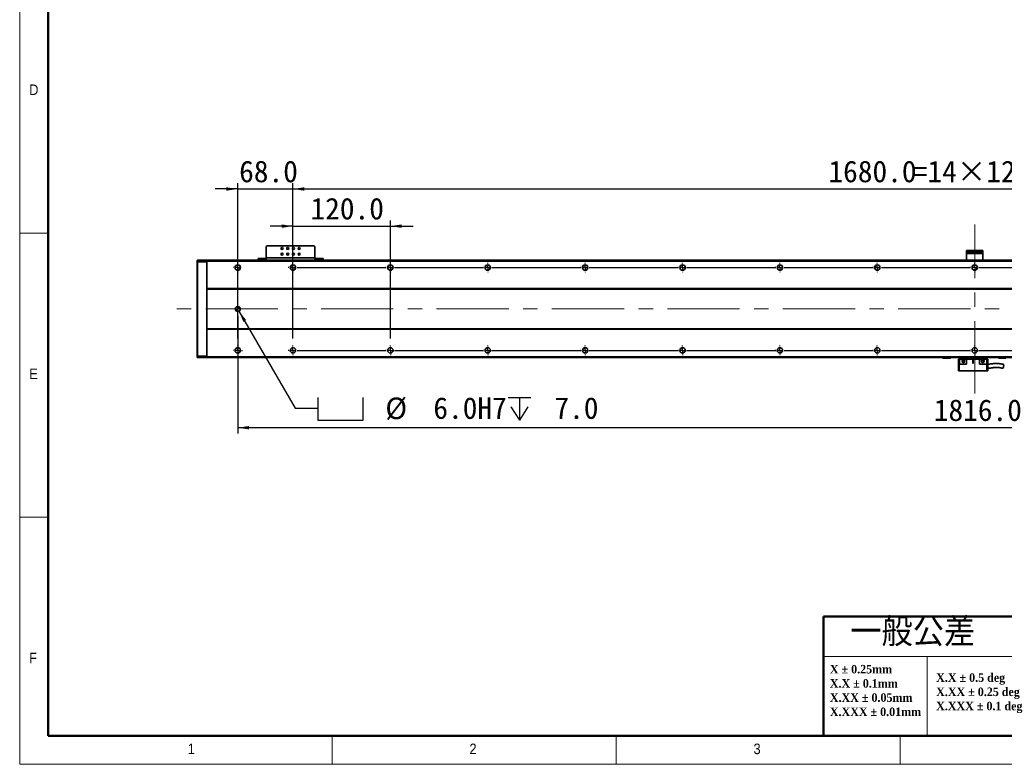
# Model space of a CAD drawing. Header units: millimetres. Extents: x 35 to 2905, y 35 to 2044.
# Tile 1 of 7: x 35 to 1248, y 35 to 952. Entities that reach past the tile are written whole.
import ezdxf

# ---------------------------------------------------------------- set-up
doc = ezdxf.new("R2010")
doc.units = ezdxf.units.MM
doc.header["$LTSCALE"] = 7
doc.linetypes.add('CENTERX2', pattern=[20.32, 12.7, -2.54, 2.54, -2.54])
doc.layers.add('黑色实线', color=7, linetype='Continuous')
doc.styles.add('SLDTEXTSTYLE1', font='Gothic.ttf', dxfattribs={"width": 0.913})
doc.styles.add('SLDTEXTSTYLE2', font='timesbd.ttf', dxfattribs={"width": 0.933})
doc.styles.add('SLDTEXTSTYLE4', font='txt', dxfattribs={"bigfont": 'bigfont'})
doc.styles.add('SLDTEXTSTYLE8', font='txt')
doc.dimstyles.new('SLDDIMSTYLE0', dxfattribs={"dimtxt": 26.6, "dimasz": 14, "dimexe": 0, "dimexo": 0.0625, "dimgap": 6.65, "dimtad": 2, "dimdec": 1, "dimrnd": 1e-09, "dimzin": 4, "dimdsep": 46, "dimtxsty": 'SLDTEXTSTYLE8', "dimsah": 1, "dimcen": 0.09, "dimadec": 0, "dimazin": 1, "dimtfac": 1, "dimtdec": 1, "dimtmove": 0, "dimatfit": 0, "dimfxl": 0, "dimfrac": 2, "dimtolj": 1, "dimtzin": 12, "dimarcsym": 0})
doc.dimstyles.new('SLDDIMSTYLE4', dxfattribs={"dimtxt": 26.6, "dimasz": 14, "dimexe": 0, "dimexo": 0.0625, "dimgap": 6.65, "dimtad": 0, "dimtih": 1, "dimtoh": 1, "dimdec": 1, "dimrnd": 1e-09, "dimzin": 4, "dimdsep": 46, "dimtxsty": 'SLDTEXTSTYLE8', "dimsah": 1, "dimcen": 0, "dimadec": 0, "dimazin": 1, "dimtfac": 1, "dimtdec": 1, "dimtofl": 0, "dimtmove": 0, "dimatfit": 3, "dimfxl": 0, "dimfrac": 2, "dimtolj": 1, "dimtzin": 12, "dimarcsym": 0})
doc.dimstyles.new('SLDDIMSTYLE6', dxfattribs={"dimtxt": 26.6, "dimasz": 14, "dimexe": 0, "dimexo": 0.0625, "dimgap": 6.65, "dimtad": 2, "dimdec": 1, "dimrnd": 1e-09, "dimzin": 4, "dimdsep": 46, "dimtxsty": 'SLDTEXTSTYLE8', "dimsah": 1, "dimcen": 0.09, "dimadec": 0, "dimazin": 1, "dimtfac": 1, "dimtdec": 1, "dimtofl": 0, "dimtmove": 0, "dimatfit": 3, "dimfxl": 0, "dimfrac": 2, "dimtolj": 1, "dimtzin": 12, "dimarcsym": 0})

# ---------------------------------------------------------------- blocks, each defined once
blk = doc.blocks.new('SW_NOTE_0')
at = {"color": 0, "linetype": 'Continuous', "lineweight": 0, "char_height": 10.5, "attachment_point": 1, "style": 'SLDTEXTSTYLE2'}
for s, insert in [('X.X ± 0.5 deg', (0, 13.8)), ('X.XX ± 0.25 deg', (0, -3.7)), ('X.XXX ± 0.1 deg', (0, -21.2))]:
    blk.add_mtext(s, dxfattribs=dict(at, insert=insert))
blk = doc.blocks.new('SW_NOTE_1')
at = {"color": 0, "linetype": 'Continuous', "lineweight": 0, "char_height": 10.5, "attachment_point": 1, "style": 'SLDTEXTSTYLE2'}
for s, insert in [('X ± 0.25mm ', (0, 13.8)), ('X.X ± 0.1mm', (0, -3.7))]:
    blk.add_mtext(s, dxfattribs=dict(at, insert=insert))
blk = doc.blocks.new('SW_NOTE_2')
at = {"color": 0, "linetype": 'Continuous', "lineweight": 0, "char_height": 10.5, "attachment_point": 1, "style": 'SLDTEXTSTYLE2'}
for s, insert in [('X.XX ± 0.05mm', (0, 13.8)), ('X.XXX ± 0.01mm', (0, -3.7))]:
    blk.add_mtext(s, dxfattribs=dict(at, insert=insert))
blk = doc.blocks.new('SW_SYMBOL_HOLE_SPOT')
at = {"layer": '黑色实线', "color": 0}
for p, q in [((0, 6125), (0, 525)), ((11200, 525), (11200, 6125)), ((0, 525), (11200, 525))]:
    blk.add_line(p, q, dxfattribs=at)
blk = doc.blocks.new('SW_SYMBOL_HOLE_DEPTH')
at = {"layer": '黑色实线', "color": 0}
for p, q in [((0, 6125), (5600, 6125)), ((2800, 6125), (2800, 525)), ((700, 3885), (2800, 525)), ((4900, 3885), (2800, 525))]:
    blk.add_line(p, q, dxfattribs=at)
blk = doc.blocks.new('_D_19')
at = {"layer": '黑色实线'}
for p, q in [((305.2, 593.4), (374.3, 473.8)), ((374.3, 473.8), (402.3, 473.8))]:
    blk.add_line(p, q, dxfattribs=at)
blk.add_solid([(305.2, 593.4), (310.4, 580.2), (314, 582.3)], dxfattribs=at)
at = {"layer": '黑色实线', "xscale": 0.004985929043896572, "yscale": 0.004985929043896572, "zscale": 0.004985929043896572}
for name, p in [('SW_SYMBOL_HOLE_SPOT', (402.3, 456.2)), ('SW_SYMBOL_HOLE_DEPTH', (636.8, 456.2))]:
    blk.add_blockref(name, p, dxfattribs=at)
at = {"layer": '黑色实线', "char_height": 26.6, "attachment_point": 1, "style": 'SLDTEXTSTYLE8'}
for s, insert in [('%%c', (485.5, 486.9)), (' 6.0H7 ', (526.6, 487.2)), (' 7.0', (675.8, 487.2))]:
    blk.add_mtext(s, dxfattribs=dict(at, insert=insert))
blk = doc.blocks.new('_D_21')
at = {"layer": '黑色实线'}
for p, q in [((303.7, 587.1), (303.7, 442.7)), ((2119.7, 581.6), (2119.7, 442.7)), ((2119.7, 449.7), (303.7, 449.7))]:
    blk.add_line(p, q, dxfattribs=at)
for points in [[(303.7, 449.7), (317.7, 447.6), (317.7, 451.8)], [(2119.7, 449.7), (2105.7, 451.8), (2105.7, 447.6)]]:
    blk.add_solid(points, dxfattribs=at)
at = {"layer": '黑色实线', "insert": (1161.3, 484.6), "char_height": 26.6, "attachment_point": 1, "style": 'SLDTEXTSTYLE8'}
blk.add_mtext('1816.0', dxfattribs=at)
blk = doc.blocks.new('_D_24')
at = {"layer": '黑色实线'}
for p, q in [((371.7, 661.7), (371.7, 750.8)), ((371.7, 743.8), (2051.7, 743.8)), ((2051.7, 661.7), (2051.7, 750.8))]:
    blk.add_line(p, q, dxfattribs=at)
for points in [[(371.7, 743.8), (385.7, 741.7), (385.7, 745.9)], [(2051.7, 743.8), (2037.7, 745.9), (2037.7, 741.7)]]:
    blk.add_solid(points, dxfattribs=at)
at = {"layer": '黑色实线', "char_height": 26.6, "attachment_point": 1, "style": 'SLDTEXTSTYLE8'}
for s, insert in [('1680.0', (1031.5, 778.7)), ('=14×120.0(PITCH)', (1135.5, 778.7))]:
    blk.add_mtext(s, dxfattribs=dict(at, insert=insert))
blk = doc.blocks.new('_D_25')
at = {"layer": '黑色实线'}
for p, q in [((371.7, 559.7), (371.7, 705)), ((491.7, 559.7), (491.7, 705)), ((371.7, 698), (343.7, 698)), ((371.7, 698), (491.7, 698)), ((491.7, 698), (519.7, 698))]:
    blk.add_line(p, q, dxfattribs=at)
for points in [[(371.7, 698), (357.7, 700.1), (357.7, 695.9)], [(491.7, 698), (505.7, 695.9), (505.7, 700.1)]]:
    blk.add_solid(points, dxfattribs=at)
at = {"layer": '黑色实线', "insert": (393.3, 732.9), "char_height": 26.6, "attachment_point": 1, "style": 'SLDTEXTSTYLE8'}
blk.add_mtext('120.0', dxfattribs=at)
blk = doc.blocks.new('_D_26')
at = {"layer": '黑色实线'}
for p, q in [((303.7, 743.8), (275.7, 743.8)), ((303.7, 559.7), (303.7, 750.8)), ((303.7, 743.8), (371.7, 743.8)), ((371.7, 559.7), (371.7, 750.8)), ((371.7, 743.8), (399.7, 743.8))]:
    blk.add_line(p, q, dxfattribs=at)
for points in [[(303.7, 743.8), (289.7, 745.9), (289.7, 741.7)], [(371.7, 743.8), (385.7, 741.7), (385.7, 745.9)]]:
    blk.add_solid(points, dxfattribs=at)
at = {"layer": '黑色实线', "insert": (305.4, 778.7), "char_height": 26.6, "attachment_point": 1, "style": 'SLDTEXTSTYLE8'}
blk.add_mtext('68.0', dxfattribs=at)
blk = doc.blocks.new('SW_CENTERMARKSYMBOL_0')
at = {"layer": '黑色实线', "color": 0}
for p, q in [((-5.08, 0), (-5.84, 0)), ((0, 0), (-2.54, 0)), ((0, 5.08), (0, 5.84)), ((0, 0), (0, 2.54)), ((0, 0), (0, -2.54)), ((0, 0), (2.54, 0)), ((5.08, 0), (5.84, 0)), ((0, -5.08), (0, -5.84))]:
    blk.add_line(p, q, dxfattribs=at)
blk = doc.blocks.new('SW_CENTERMARKSYMBOL_1')
at = {"layer": '黑色实线', "color": 0}
for p, q in [((-193.08, 102), (-193.84, 102)), ((-188, 102), (-190.54, 102)), ((-188, 107.08), (-188, 107.84)), ((-188, 102), (-188, 104.54)), ((-188, 102), (-188, 99.46)), ((-188, 102), (-185.46, 102)), ((0, 102), (-2.54, 102)), ((0, 107.08), (0, 107.84)), ((0, 102), (0, 104.54)), ((0, 102), (0, 99.46)), ((0, 102), (2.54, 102)), ((5.08, 102), (5.84, 102)), ((-188, 96.92), (-188, 96.16)), ((-125.08, 0), (-125.84, 0)), ((-120, 0), (-122.54, 0)), ((-120, 5.08), (-120, 5.84)), ((-120, 0), (-120, 2.54)), ((-120, 0), (-120, -2.54)), ((-120, 0), (-117.46, 0)), ((-114.92, 0), (-5.08, 0)), ((-5.08, 0), (-5.84, 0)), ((0, 0), (-2.54, 0)), ((0, 0), (-2.54, 0)), ((0, 5.08), (0, 5.84)), ((0, 0), (0, 2.54)), ((0, 0), (0, 2.54)), ((0, 0), (0, -2.54)), ((0, 0), (2.54, 0)), ((0, 0), (0, -2.54)), ((0, 0), (2.54, 0)), ((5.08, 0), (5.84, 0)), ((5.08, 0), (114.92, 0)), ((114.92, 0), (114.16, 0)), ((120, 0), (117.46, 0)), ((120, 0), (117.46, 0)), ((120, 0), (117.46, 0)), ((120, 5.08), (120, 5.84)), ((120, 0), (120, 2.54)), ((120, 0), (120, 2.54)), ((120, 0), (120, 2.54)), ((120, 0), (120, -2.54)), ((120, 0), (122.54, 0)), ((120, 0), (120, -2.54)), ((120, 0), (122.54, 0)), ((120, 0), (120, -2.54)), ((120, 0), (122.54, 0)), ((125.08, 0), (125.84, 0)), ((125.08, 0), (234.92, 0)), ((234.92, 0), (234.16, 0)), ((240, 0), (237.46, 0)), ((240, 0), (237.46, 0)), ((240, 0), (237.46, 0)), ((240, 0), (237.46, 0)), ((240, 5.08), (240, 5.84)), ((240, 0), (240, 2.54)), ((240, 0), (240, 2.54)), ((240, 0), (240, 2.54)), ((240, 0), (240, 2.54)), ((240, 0), (240, -2.54)), ((240, 0), (242.54, 0)), ((240, 0), (240, -2.54)), ((240, 0), (242.54, 0)), ((240, 0), (240, -2.54)), ((240, 0), (242.54, 0)), ((240, 0), (240, -2.54)), ((240, 0), (242.54, 0)), ((245.08, 0), (245.84, 0)), ((245.08, 0), (354.92, 0)), ((354.92, 0), (354.16, 0)), ((360, 0), (357.46, 0)), ((360, 0), (357.46, 0)), ((360, 0), (357.46, 0)), ((360, 0), (357.46, 0)), ((360, 0), (357.46, 0)), ((360, 5.08), (360, 5.84)), ((360, 0), (360, 2.54)), ((360, 0), (360, 2.54)), ((360, 0), (360, 2.54)), ((360, 0), (360, 2.54)), ((360, 0), (360, 2.54)), ((360, 0), (360, -2.54)), ((360, 0), (362.54, 0)), ((360, 0), (360, -2.54)), ((360, 0), (362.54, 0)), ((360, 0), (360, -2.54)), ((360, 0), (362.54, 0)), ((360, 0), (360, -2.54)), ((360, 0), (362.54, 0)), ((360, 0), (360, -2.54)), ((360, 0), (362.54, 0)), ((365.08, 0), (365.84, 0)), ((365.08, 0), (474.92, 0)), ((474.92, 0), (474.16, 0)), ((480, 0), (477.46, 0)), ((480, 0), (477.46, 0)), ((480, 0), (477.46, 0)), ((480, 0), (477.46, 0)), ((480, 0), (477.46, 0)), ((480, 0), (477.46, 0)), ((480, 5.08), (480, 5.84)), ((480, 0), (480, 2.54)), ((480, 0), (480, 2.54)), ((480, 0), (480, 2.54)), ((480, 0), (480, 2.54)), ((480, 0), (480, 2.54)), ((480, 0), (480, 2.54)), ((480, 0), (480, -2.54)), ((480, 0), (482.54, 0)), ((480, 0), (480, -2.54)), ((480, 0), (482.54, 0)), ((480, 0), (480, -2.54)), ((480, 0), (482.54, 0)), ((480, 0), (480, -2.54)), ((480, 0), (482.54, 0)), ((480, 0), (480, -2.54)), ((480, 0), (482.54, 0)), ((480, 0), (480, -2.54)), ((480, 0), (482.54, 0)), ((485.08, 0), (485.84, 0)), ((485.08, 0), (594.92, 0)), ((594.92, 0), (594.16, 0)), ((600, 0), (597.46, 0)), ((600, 0), (597.46, 0)), ((600, 0), (597.46, 0)), ((600, 0), (597.46, 0)), ((600, 0), (597.46, 0)), ((600, 0), (597.46, 0)), ((600, 0), (597.46, 0)), ((600, 5.08), (600, 5.84)), ((600, 0), (600, 2.54)), ((600, 0), (600, 2.54)), ((600, 0), (600, 2.54)), ((600, 0), (600, 2.54)), ((600, 0), (600, 2.54)), ((600, 0), (600, 2.54)), ((600, 0), (600, 2.54)), ((600, 0), (600, -2.54)), ((600, 0), (602.54, 0)), ((600, 0), (600, -2.54)), ((600, 0), (602.54, 0)), ((600, 0), (600, -2.54)), ((600, 0), (602.54, 0)), ((600, 0), (600, -2.54)), ((600, 0), (602.54, 0)), ((600, 0), (600, -2.54)), ((600, 0), (602.54, 0)), ((600, 0), (600, -2.54)), ((600, 0), (602.54, 0)), ((600, 0), (600, -2.54)), ((600, 0), (602.54, 0)), ((605.08, 0), (605.84, 0)), ((605.08, 0), (714.92, 0)), ((714.92, 0), (714.16, 0)), ((720, 0), (717.46, 0)), ((720, 0), (717.46, 0)), ((720, 0), (717.46, 0)), ((720, 0), (717.46, 0)), ((720, 0), (717.46, 0)), ((720, 0), (717.46, 0)), ((720, 0), (717.46, 0)), ((720, 0), (717.46, 0)), ((720, 5.08), (720, 5.84)), ((720, 0), (720, 2.54)), ((720, 0), (720, 2.54)), ((720, 0), (720, 2.54)), ((720, 0), (720, 2.54)), ((720, 0), (720, 2.54)), ((720, 0), (720, 2.54)), ((720, 0), (720, 2.54)), ((720, 0), (720, 2.54)), ((720, 0), (720, -2.54)), ((720, 0), (722.54, 0)), ((720, 0), (720, -2.54)), ((720, 0), (722.54, 0)), ((720, 0), (720, -2.54)), ((720, 0), (722.54, 0)), ((720, 0), (720, -2.54)), ((720, 0), (722.54, 0)), ((720, 0), (720, -2.54)), ((720, 0), (722.54, 0)), ((720, 0), (720, -2.54)), ((720, 0), (722.54, 0)), ((720, 0), (720, -2.54)), ((720, 0), (722.54, 0)), ((720, 0), (720, -2.54)), ((720, 0), (722.54, 0)), ((725.08, 0), (725.84, 0)), ((725.08, 0), (834.92, 0)), ((-120, -5.08), (-120, -5.84)), ((0, -5.08), (0, -5.84)), ((120, -5.08), (120, -5.84)), ((240, -5.08), (240, -5.84)), ((360, -5.08), (360, -5.84)), ((480, -5.08), (480, -5.84)), ((600, -5.08), (600, -5.84)), ((720, -5.08), (720, -5.84))]:
    blk.add_line(p, q, dxfattribs=at)
blk = doc.blocks.new('SW_CENTERMARKSYMBOL_2')
at = {"layer": '黑色实线', "color": 0}
for p, q in [((-245.08, 0), (-245.84, 0)), ((-240, 0), (-242.54, 0)), ((-240, 5.08), (-240, 5.84)), ((-240, 0), (-240, 2.54)), ((-240, 0), (-240, -2.54)), ((-240, 0), (-237.46, 0)), ((-234.92, 0), (-125.08, 0)), ((-125.08, 0), (-125.84, 0)), ((-120, 0), (-122.54, 0)), ((-120, 0), (-122.54, 0)), ((-120, 5.08), (-120, 5.84)), ((-120, 0), (-120, 2.54)), ((-120, 0), (-120, 2.54)), ((-120, 0), (-120, -2.54)), ((-120, 0), (-117.46, 0)), ((-120, 0), (-120, -2.54)), ((-120, 0), (-117.46, 0)), ((-114.92, 0), (-114.16, 0)), ((-114.92, 0), (-5.08, 0)), ((-5.08, 0), (-5.84, 0)), ((0, 0), (-2.54, 0)), ((0, 0), (-2.54, 0)), ((0, 0), (-2.54, 0)), ((0, 5.08), (0, 5.84)), ((0, 0), (0, 2.54)), ((0, 0), (0, 2.54)), ((0, 0), (0, 2.54)), ((0, 0), (0, -2.54)), ((0, 0), (2.54, 0)), ((0, 0), (0, -2.54)), ((0, 0), (2.54, 0)), ((0, 0), (0, -2.54)), ((0, 0), (2.54, 0)), ((5.08, 0), (5.84, 0)), ((5.08, 0), (114.92, 0)), ((114.92, 0), (114.16, 0)), ((120, 0), (117.46, 0)), ((120, 0), (117.46, 0)), ((120, 0), (117.46, 0)), ((120, 0), (117.46, 0)), ((120, 5.08), (120, 5.84)), ((120, 0), (120, 2.54)), ((120, 0), (120, 2.54)), ((120, 0), (120, 2.54)), ((120, 0), (120, 2.54)), ((120, 0), (120, -2.54)), ((120, 0), (122.54, 0)), ((120, 0), (120, -2.54)), ((120, 0), (122.54, 0)), ((120, 0), (120, -2.54)), ((120, 0), (122.54, 0)), ((120, 0), (120, -2.54)), ((120, 0), (122.54, 0)), ((125.08, 0), (125.84, 0)), ((125.08, 0), (234.92, 0)), ((234.92, 0), (234.16, 0)), ((240, 0), (237.46, 0)), ((240, 0), (237.46, 0)), ((240, 0), (237.46, 0)), ((240, 0), (237.46, 0)), ((240, 0), (237.46, 0)), ((240, 5.08), (240, 5.84)), ((240, 0), (240, 2.54)), ((240, 0), (240, 2.54)), ((240, 0), (240, 2.54)), ((240, 0), (240, 2.54)), ((240, 0), (240, 2.54)), ((240, 0), (240, -2.54)), ((240, 0), (242.54, 0)), ((240, 0), (240, -2.54)), ((240, 0), (242.54, 0)), ((240, 0), (240, -2.54)), ((240, 0), (242.54, 0)), ((240, 0), (240, -2.54)), ((240, 0), (242.54, 0)), ((240, 0), (240, -2.54)), ((240, 0), (242.54, 0)), ((245.08, 0), (245.84, 0)), ((245.08, 0), (354.92, 0)), ((354.92, 0), (354.16, 0)), ((360, 0), (357.46, 0)), ((360, 0), (357.46, 0)), ((360, 0), (357.46, 0)), ((360, 0), (357.46, 0)), ((360, 0), (357.46, 0)), ((360, 0), (357.46, 0)), ((360, 5.08), (360, 5.84)), ((360, 0), (360, 2.54)), ((360, 0), (360, 2.54)), ((360, 0), (360, 2.54)), ((360, 0), (360, 2.54)), ((360, 0), (360, 2.54)), ((360, 0), (360, 2.54)), ((360, 0), (360, -2.54)), ((360, 0), (362.54, 0)), ((360, 0), (360, -2.54)), ((360, 0), (362.54, 0)), ((360, 0), (360, -2.54)), ((360, 0), (362.54, 0)), ((360, 0), (360, -2.54)), ((360, 0), (362.54, 0)), ((360, 0), (360, -2.54)), ((360, 0), (362.54, 0)), ((360, 0), (360, -2.54)), ((360, 0), (362.54, 0)), ((365.08, 0), (365.84, 0)), ((365.08, 0), (474.92, 0)), ((474.92, 0), (474.16, 0)), ((480, 0), (477.46, 0)), ((480, 0), (477.46, 0)), ((480, 0), (477.46, 0)), ((480, 0), (477.46, 0)), ((480, 0), (477.46, 0)), ((480, 0), (477.46, 0)), ((480, 0), (477.46, 0)), ((480, 5.08), (480, 5.84)), ((480, 0), (480, 2.54)), ((480, 0), (480, 2.54)), ((480, 0), (480, 2.54)), ((480, 0), (480, 2.54)), ((480, 0), (480, 2.54)), ((480, 0), (480, 2.54)), ((480, 0), (480, 2.54)), ((480, 0), (480, -2.54)), ((480, 0), (482.54, 0)), ((480, 0), (480, -2.54)), ((480, 0), (482.54, 0)), ((480, 0), (480, -2.54)), ((480, 0), (482.54, 0)), ((480, 0), (480, -2.54)), ((480, 0), (482.54, 0)), ((480, 0), (480, -2.54)), ((480, 0), (482.54, 0)), ((480, 0), (480, -2.54)), ((480, 0), (482.54, 0)), ((480, 0), (480, -2.54)), ((480, 0), (482.54, 0)), ((485.08, 0), (485.84, 0)), ((485.08, 0), (594.92, 0)), ((594.92, 0), (594.16, 0)), ((600, 0), (597.46, 0)), ((600, 0), (597.46, 0)), ((600, 0), (597.46, 0)), ((600, 0), (597.46, 0)), ((600, 0), (597.46, 0)), ((600, 0), (597.46, 0)), ((600, 0), (597.46, 0)), ((600, 0), (597.46, 0)), ((600, 5.08), (600, 5.84)), ((600, 0), (600, 2.54)), ((600, 0), (600, 2.54)), ((600, 0), (600, 2.54)), ((600, 0), (600, 2.54)), ((600, 0), (600, 2.54)), ((600, 0), (600, 2.54)), ((600, 0), (600, 2.54)), ((600, 0), (600, 2.54)), ((600, 0), (600, -2.54)), ((600, 0), (602.54, 0)), ((600, 0), (600, -2.54)), ((600, 0), (602.54, 0)), ((600, 0), (600, -2.54)), ((600, 0), (602.54, 0)), ((600, 0), (600, -2.54)), ((600, 0), (602.54, 0)), ((600, 0), (600, -2.54)), ((600, 0), (602.54, 0)), ((600, 0), (600, -2.54)), ((600, 0), (602.54, 0)), ((600, 0), (600, -2.54)), ((600, 0), (602.54, 0)), ((600, 0), (600, -2.54)), ((600, 0), (602.54, 0)), ((605.08, 0), (605.84, 0)), ((605.08, 0), (714.92, 0)), ((-240, -5.08), (-240, -5.84)), ((-120, -5.08), (-120, -5.84)), ((0, -5.08), (0, -5.84)), ((120, -5.08), (120, -5.84)), ((240, -5.08), (240, -5.84)), ((360, -5.08), (360, -5.84)), ((480, -5.08), (480, -5.84)), ((600, -5.08), (600, -5.84))]:
    blk.add_line(p, q, dxfattribs=at)
blk = doc.blocks.new('SW_DOWELSYMBOL_2')
at = {"linetype": 'Continuous', "lineweight": 18}
h = blk.add_hatch(color=0, dxfattribs=at)
edge = h.paths.add_edge_path(flags=0)
edge.add_arc((0, 0), 3, 180, 270)
edge.add_line((0, -3), (0, 0))
edge.add_line((0, 0), (-3, 0))
h = blk.add_hatch(color=0, dxfattribs=at)
edge = h.paths.add_edge_path(flags=0)
edge.add_arc((0, 0), 3, 0, 90)
edge.add_line((0, 3), (0, 0))
edge.add_line((0, 0), (3, 0))
at = {"layer": '黑色实线', "color": 0}
blk.add_circle((0, 0), 3, dxfattribs=at)

msp = doc.modelspace()

# ---------------------------------------------------------------- linework, layer by layer
at = {"color": 7, "linetype": 'Continuous', "lineweight": 18}
for p, q in [((35, 2044), (35, 35)), ((70, 2009), (70, 70)), ((35, 689.5), (70, 689.5)), ((70, 339.5), (35, 339.5)), ((1281, 168), (1025.2864855, 168)), ((1153.1432427, 168), (1153.1432427, 70)), ((70, 70), (2870, 70)), ((420, 35), (420, 70)), ((770, 70), (770, 35)), ((861, 70), (2870, 70)), ((1120, 35), (1120, 70)), ((35, 35), (2905, 35))]:
    msp.add_line(p, q, dxfattribs=at)
at = {"color": 7, "linetype": 'Continuous', "lineweight": 50}
for p, q in [((70, 2009), (70, 70)), ((1025.2864855, 217), (1025.2864855, 70)), ((1025.2864855, 217), (1281, 217)), ((70, 70), (2870, 70))]:
    msp.add_line(p, q, dxfattribs=at)
at = {"color": 7, "linetype": 'Continuous', "lineweight": 35}
for p, q in [((339.7263198, 673.7965202), (338.7263327, 672.7965182)), ((338.7263327, 672.7965182), (338.7263327, 658.9965156)), ((397.7263181, 673.7965202), (339.7263198, 673.7965202)), ((398.7263053, 672.7965182), (397.7263181, 673.7965202)), ((398.7263053, 658.9965156), (398.7263053, 672.7965182)), ((1201.7263084, 666.0016558), (1201.7263084, 668.0016524)), ((1201.7263084, 668.0016524), (1202.7263551, 668.0016524)), ((1202.7263551, 668.0016524), (1202.7263551, 666.0016558)), ((1220.7263618, 668.0016524), (1202.7263551, 668.0016524)), ((1220.7263618, 666.0016558), (1220.7263618, 668.0016524)), ((1220.7263618, 668.0016524), (1221.7262893, 668.0016524)), ((1221.7262893, 668.0016524), (1221.7262893, 666.0016558)), ((253.7263243, 655.6965193), (254.0263145, 655.9965169)), ((253.7263243, 653.8722521), (253.7263243, 655.6965193)), ((254.0263145, 655.9965169), (254.0263145, 653.9965166)), ((254.0263145, 655.9965169), (265.4263138, 655.9965169)), ((265.4263138, 653.9965166), (265.4263138, 655.9965169)), ((265.7263188, 655.6965193), (265.4263138, 655.9965169)), ((2157.7262788, 655.9965169), (265.7263188, 655.9965169)), ((265.7263188, 654.9965186), (265.7263188, 655.9965169)), ((328.7263124, 655.9965169), (328.7263124, 657.9965135)), ((328.7263124, 657.9965135), (329.7263293, 657.9965135)), ((329.7263293, 657.9965135), (329.7263293, 655.9965169)), ((329.7263293, 657.9965135), (337.7263157, 657.9965135)), ((337.7263157, 657.9965135), (337.7263157, 655.9965169)), ((338.7263327, 657.9965135), (337.7263157, 657.9965135)), ((398.7263053, 658.9965156), (338.7263327, 658.9965156)), ((338.7263327, 655.9965169), (338.7263327, 658.9965156)), ((398.7263053, 658.9965156), (398.7263053, 655.9965169)), ((399.7263222, 657.9965135), (398.7263053, 657.9965135)), ((399.7263222, 657.9965135), (399.7263222, 655.9965169)), ((399.7263222, 657.9965135), (407.7263086, 657.9965135)), ((407.7263086, 655.9965169), (407.7263086, 657.9965135)), ((407.7263086, 657.9965135), (408.7263255, 657.9965135)), ((408.7263255, 657.9965135), (408.7263255, 655.9965169)), ((1202.7263551, 666.0016558), (1201.7263084, 666.0016558)), ((1201.7263084, 664.5016527), (1201.7263084, 666.0016558)), ((1221.7262893, 664.5016527), (1201.7263084, 664.5016527)), ((1201.7263084, 656.0016578), (1201.7263084, 664.5016527)), ((1201.7263084, 656.0016578), (1221.7262893, 656.0016578)), ((1220.7263618, 666.0016558), (1202.7263551, 666.0016558)), ((1221.7262893, 666.0016558), (1220.7263618, 666.0016558)), ((1221.7262893, 666.0016558), (1221.7262893, 664.5016527)), ((1221.7262893, 656.0016578), (1221.7262893, 664.5016527)), ((253.7263243, 653.8722521), (254.0263145, 653.9965166)), ((253.7263243, 538.1207807), (253.7263243, 653.8722521)), ((254.0263145, 653.9965166), (254.0263145, 537.9965162)), ((265.4263138, 653.9965166), (254.0263145, 653.9965166)), ((265.4263138, 537.9965162), (265.4263138, 653.9965166)), ((265.7263188, 653.8722521), (265.4263138, 653.9965166)), ((2157.7262788, 654.9965186), (265.7263188, 654.9965186)), ((265.7263188, 620.9965168), (265.7263188, 654.9965186)), ((2157.7262788, 620.9965168), (265.7263188, 620.9965168)), ((265.7263188, 620.9965168), (265.7263188, 620.4965176)), ((2157.7262788, 620.4965176), (265.7263188, 620.4965176)), ((265.7263188, 571.4965171), (265.7263188, 620.4965176)), ((2157.7262788, 571.4965171), (265.7263188, 571.4965171)), ((265.7263188, 570.9965161), (265.7263188, 571.4965171)), ((2157.7262788, 570.9965161), (265.7263188, 570.9965161)), ((265.7263188, 536.9965179), (265.7263188, 570.9965161)), ((253.7263243, 536.2965173), (253.7263243, 538.1207807)), ((253.7263243, 538.1207807), (254.0263145, 537.9965162)), ((253.7263243, 536.2965173), (254.0263145, 535.9965159)), ((254.0263145, 537.9965162), (254.0263145, 535.9965159)), ((254.0263145, 537.9965162), (265.4263138, 537.9965162)), ((265.4263138, 535.9965159), (254.0263145, 535.9965159)), ((265.7263188, 538.1207807), (265.4263138, 537.9965162)), ((265.4263138, 535.9965159), (265.4263138, 537.9965162)), ((265.7263188, 536.2965173), (265.4263138, 535.9965159)), ((2157.7262788, 536.9965179), (265.7263188, 536.9965179)), ((265.7263188, 536.9965179), (265.7263188, 535.9965159)), ((2157.7262788, 535.9965159), (265.7263188, 535.9965159)), ((1172.2263007, 535.8016534), (1172.2263007, 535.9965159)), ((1172.5263505, 535.5016558), (1172.2263007, 535.8016534)), ((1172.2263007, 535.8016534), (1173.2263475, 535.8016534)), ((1173.3505635, 535.5016558), (1172.5263505, 535.5016558)), ((1173.2263475, 535.9965159), (1173.2263475, 535.8016534)), ((1173.2263475, 535.8016534), (1181.2263637, 535.8016534)), ((1173.3505635, 535.5016558), (1173.2263475, 535.8016534)), ((1181.1020284, 535.5016558), (1173.3505635, 535.5016558)), ((1181.1020284, 535.5016558), (1181.2263637, 535.8016534)), ((1181.9263606, 535.5016558), (1181.1020284, 535.5016558)), ((1181.2263637, 535.8016534), (1181.2263637, 535.9965159)), ((1181.2263637, 535.8016534), (1182.2262912, 535.8016534)), ((1182.2262912, 535.8016534), (1181.9263606, 535.5016558)), ((1182.2262912, 535.9965159), (1182.2262912, 535.8016534)), ((1191.7263179, 534.0910262), (1191.7263179, 519.6910283)), ((1192.9262786, 534.0910262), (1191.7263179, 534.0910262)), ((1192.7263646, 534.0910262), (1192.7263646, 535.9965159)), ((1192.9262786, 534.0910262), (1192.9262786, 528.0910289)), ((1201.7263084, 534.0910262), (1192.9262786, 534.0910262)), ((1201.7263084, 534.0910262), (1209.4763427, 534.0910262)), ((1201.7263084, 534.0910262), (1201.7263084, 528.0910289)), ((1209.9763064, 534.0910262), (1209.4763427, 534.0910262)), ((1209.4763427, 534.0910262), (1209.4763427, 529.3410277)), ((1209.9763064, 534.0910262), (1217.7263408, 534.0910262)), ((1209.9763064, 529.3410277), (1209.9763064, 534.0910262)), ((1217.7263408, 528.0910289), (1217.7263408, 534.0910262)), ((1226.5263705, 534.0910262), (1217.7263408, 534.0910262)), ((1226.5263705, 528.0910289), (1226.5263705, 534.0910262)), ((1227.7263312, 534.0910262), (1226.5263705, 534.0910262)), ((1226.7262845, 534.0910262), (1226.7262845, 535.9965159)), ((1227.7263312, 519.6910283), (1227.7263312, 534.0910262)), ((1241.2263064, 535.8016534), (1241.2263064, 535.9965159)), ((1241.2263064, 535.8016534), (1242.2263532, 535.8016534)), ((1241.5263562, 535.5016558), (1241.2263064, 535.8016534)), ((1242.3505693, 535.5016558), (1241.5263562, 535.5016558)), ((1242.2263532, 535.9965159), (1242.2263532, 535.8016534)), ((1242.3505693, 535.5016558), (1242.2263532, 535.8016534)), ((1242.2263532, 535.8016534), (1250.2263694, 535.8016534)), ((1250.1020341, 535.5016558), (1242.3505693, 535.5016558)), ((1192.9262786, 528.0910289), (1192.7263646, 528.0910289)), ((1192.7263646, 519.6910283), (1192.7263646, 528.0910289)), ((1192.9262786, 528.0910289), (1201.7263084, 528.0910289)), ((1217.7263408, 528.0910289), (1226.5263705, 528.0910289)), ((1221.1044936, 532.5427434), (1221.2718635, 532.6403087)), ((1221.1044936, 532.5427434), (1221.2718635, 532.6403087)), ((1221.1044936, 532.5427434), (1221.2718635, 532.6403087)), ((1222.7356343, 532.1422449), (1222.8668838, 531.7382409)), ((1226.7262845, 528.0910289), (1226.5263705, 528.0910289)), ((1226.7262845, 528.0910289), (1226.7262845, 519.6910283)), ((1192.7263646, 519.6910283), (1191.7263179, 519.6910283)), ((1226.7262845, 519.6910283), (1192.7263646, 519.6910283)), ((1227.7263312, 519.6910283), (1226.7262845, 519.6910283))]:
    msp.add_line(p, q, dxfattribs=at)
for centre, radius in [((358.2263188, 670.4965169), 1.25), ((365.2263188, 670.4965169), 1.25), ((372.2263188, 670.4965169), 1.25), ((379.2263188, 670.4965169), 1.25), ((358.2263188, 663.4965169), 1.25), ((365.2263188, 663.4965169), 1.25), ((372.2263188, 663.4965169), 1.25), ((379.2263188, 663.4965169), 1.25), ((303.7263188, 646.9965169), 3.3), ((371.7263188, 646.9965169), 3.3), ((491.7263188, 646.9965169), 3.3), ((611.7263188, 646.9965169), 3.3), ((731.7263188, 646.9965169), 3.3), ((851.7263188, 646.9965169), 3.3), ((971.7263188, 646.9965169), 3.3), ((1091.7263188, 646.9965169), 3.3), ((1211.7263188, 646.9965169), 3.3), ((303.7263188, 595.9965169), 3), ((303.7263188, 544.9965169), 3.3), ((371.7263188, 544.9965169), 3.3), ((491.7263188, 544.9965169), 3.3), ((611.7263188, 544.9965169), 3.3), ((731.7263188, 544.9965169), 3.3), ((851.7263188, 544.9965169), 3.3), ((971.7263188, 544.9965169), 3.3), ((1091.7263188, 544.9965169), 3.3), ((1211.7263188, 544.9965169), 3.3), ((1197.7263188, 531.5910276), 1.6), ((1221.7263188, 531.5910276), 1.6)]:
    msp.add_circle(centre, radius, dxfattribs=at)
msp.add_arc((1209.7263188, 529.3410276), 0.25, 180, 0, dxfattribs=at)
for points, knots in [([(1198.8668351, 531.7382409), (1198.8861169, 531.6096816), (1198.924868, 531.3513132), (1198.8180587, 530.9610675), (1198.5958089, 530.6153045), (1198.2599527, 530.3488359), (1197.8420544, 530.1981999), (1197.3844452, 530.1909162), (1196.949474, 530.3218974), (1196.7181785, 530.5040862), (1196.609488, 530.5897003)], [0, 0, 0, 0, 0.1147383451, 0.2305922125, 0.3509403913, 0.4758393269, 0.6054406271, 0.7394058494, 0.8775415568, 1, 1, 1, 1]), ([(1197.7080016, 532.8904992), (1197.8498658, 532.8634639), (1198.1329703, 532.8095121), (1198.4864946, 532.5568173), (1198.6657708, 532.3078184), (1198.7272818, 532.1619384), (1198.7355857, 532.1422449)], [0, 0, 0, 0, 0.3223062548, 0.6431949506, 0.9518319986, 1, 1, 1, 1]), ([(1221.7262893, 532.7410294), (1221.61033, 532.7308233), (1221.3784062, 532.7104107), (1221.0621277, 532.5500934), (1220.8061278, 532.3102158), (1220.6337545, 532.0029391), (1220.5606914, 531.6588132), (1220.5933031, 531.3083641), (1220.7290415, 530.9836712), (1220.9552487, 530.7140809), (1221.2515916, 530.5241836), (1221.5910236, 530.4312213), (1221.9427808, 530.4436091), (1222.2747402, 530.5601217), (1222.5573238, 530.7705307), (1222.7626401, 531.0549971), (1222.8809643, 531.3892939), (1222.8715774, 531.6219221), (1222.8668838, 531.7382409)], [0, 0, 0, 0, 0.0624926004, 0.1249880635, 0.1874915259, 0.2499894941, 0.3124886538, 0.3749874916, 0.4374885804, 0.4999846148, 0.5624860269, 0.6250030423, 0.6874881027, 0.7500028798, 0.8124920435, 0.8750024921, 0.9374987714, 1, 1, 1, 1]), ([(1222.8668838, 531.7382409), (1222.8861172, 531.6096794), (1222.9247715, 531.3513033), (1222.8179756, 530.9611069), (1222.5958709, 530.6152706), (1222.259966, 530.3488105), (1221.8420554, 530.1982236), (1221.3844219, 530.1909335), (1220.9494316, 530.3218691), (1220.7181073, 530.5040847), (1220.6094174, 530.5897003)], [0, 0, 0, 0, 0.1147344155, 0.2305871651, 0.3509150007, 0.4758127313, 0.6054460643, 0.7393746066, 0.8775427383, 1, 1, 1, 1]), ([(1221.707931, 532.8904992), (1221.8498371, 532.8634704), (1222.1329873, 532.8095388), (1222.4865431, 532.5568163), (1222.6658195, 532.3078184), (1222.7273305, 532.1619384), (1222.7356343, 532.1422449)], [0, 0, 0, 0, 0.3223649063, 0.6432258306, 0.9518361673, 1, 1, 1, 1]), ([(1247.0388322, 527.8832695), (1246.0687605, 528.03815), (1244.2579463, 528.3272625), (1241.7891838, 528.7109436), (1239.7305445, 528.8796874), (1237.8766527, 528.9185775), (1235.8440069, 528.8378801), (1234.0126709, 528.6310555), (1232.5020203, 528.4136188), (1231.4922633, 528.2625434), (1230.4496686, 528.1110633), (1229.3868404, 527.9921992), (1228.4690085, 527.9147532), (1227.919737, 527.9481035), (1227.7263312, 527.9598466)], [0, 0, 0, 0, 0.1557756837, 0.2907834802, 0.3967703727, 0.474987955, 0.5735892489, 0.7047445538, 0.7546862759, 0.8070842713, 0.8612100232, 0.9159554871, 0.9704068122, 1, 1, 1, 1]), ([(1227.7263312, 522.9746407), (1227.9614998, 522.9662245), (1228.6793186, 522.9405351), (1229.8246479, 523.0287078), (1231.5060914, 523.2218544), (1233.2053279, 523.4904862), (1234.8821316, 523.7204276), (1236.3302698, 523.8657408), (1238.0169367, 523.9513153), (1239.9272362, 523.8884286), (1241.9650994, 523.6641972), (1244.0746483, 523.3068637), (1245.6216873, 523.069455), (1246.4680581, 522.9395708)], [0, 0, 0, 0, 0.036869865, 0.1125400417, 0.178518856, 0.3028060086, 0.384271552, 0.4445319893, 0.5302895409, 0.6473418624, 0.7447481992, 0.860354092, 1, 1, 1, 1]), ([(1246.4737802, 522.9842594), (1246.50828, 522.9702961), (1246.6062583, 522.9306407), (1246.7990636, 523.1974508), (1247.0134064, 523.6960081), (1247.2011075, 524.3926418), (1247.341389, 525.1990932), (1247.4187858, 526.0382932), (1247.4230259, 526.8182869), (1247.3495998, 527.4343773), (1247.2175589, 527.8226296), (1247.0946739, 527.8530277), (1247.038713, 527.8668708)], [0, 0, 0, 0, 0.05740443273, 0.16302655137, 0.26646431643, 0.36997577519, 0.4747882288, 0.5815847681, 0.69023209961, 0.79977606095, 0.90881945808, 1, 1, 1, 1])]:
    msp.add_open_spline(points, degree=3, knots=knots, dxfattribs=at)
at = {"layer": '黑色实线', "linetype": 'CENTERX2', "lineweight": 18}
for p, q in [((1211.7263188, 491.8465169), (1211.7263188, 700.1465169)), ((2202.1763188, 595.9965169), (221.2763188, 595.9965169))]:
    msp.add_line(p, q, dxfattribs=at)

# ---------------------------------------------------------------- block references
at = {"color": 7, "linetype": 'Continuous', "lineweight": 0}
for name, p in [('SW_NOTE_1', (1033.2600788, 143.6520168)), ('SW_NOTE_0', (1164.2374128, 133.2730729)), ('SW_NOTE_2', (1033.2600788, 108.6520176))]:
    msp.add_blockref(name, p, dxfattribs=at)
at = {"layer": '黑色实线'}
for name, p in [('SW_CENTERMARKSYMBOL_1', (491.7263188, 544.9965169)), ('SW_CENTERMARKSYMBOL_2', (611.7263188, 646.9965169)), ('SW_DOWELSYMBOL_2', (303.7263188, 595.9965169)), ('SW_CENTERMARKSYMBOL_0', (303.7263188, 544.9965169))]:
    msp.add_blockref(name, p, dxfattribs=at)

# ---------------------------------------------------------------- texts
at = {"color": 7, "linetype": 'Continuous', "lineweight": 0, "attachment_point": 1}
for s, insert, char_height, style in [('D', (46.6666667, 872.5241462), 12.9645833, 'SLDTEXTSTYLE1'), ('E', (46.6666667, 522.5241462), 12.9645833, 'SLDTEXTSTYLE1'), ('一般公差', (1058.3458886, 215.556053), 35, 'SLDTEXTSTYLE4'), ('F', (46.6666667, 172.5241462), 12.9645833, 'SLDTEXTSTYLE1'), ('2', (589.1666667, 60.5241742), 12.9645833, 'SLDTEXTSTYLE1'), ('3', (939.1666667, 60.5241742), 12.9645833, 'SLDTEXTSTYLE1'), ('1', (242.0833333, 60.5241742), 12.9645833, 'SLDTEXTSTYLE1')]:
    msp.add_mtext(s, dxfattribs=dict(at, insert=insert, char_height=char_height, style=style))

# ---------------------------------------------------------------- dimensions: what is measured, and where the dimension line sits
at = {"layer": '黑色实线'}
for base, p1, p2, dimstyle, picture, middle in [((371.7263188, 743.7965669), (303.7263188, 550.8365169), (371.7263188, 550.8365169), 'SLDDIMSTYLE0', '_D_26', (338.1199225, 743.7965669)), ((491.7263188, 697.9516711), (371.7263188, 550.8365169), (491.7263188, 550.8365169), 'SLDDIMSTYLE0', '_D_25', (435.6753877, 697.9516711)), ((303.7263188, 449.6909246), (2119.7263188, 590.4565169), (303.7263188, 595.9965169), 'SLDDIMSTYLE6', '_D_21', (1213.2977862, 449.6909246))]:
    dim = msp.add_linear_dim(base=base, p1=p1, p2=p2, dimstyle=dimstyle, dxfattribs=at)
    dim.commit()
    dim.dimension.update_dxf_attribs({"geometry": picture, "text_midpoint": middle, "dimtype": 160})
dim = msp.add_linear_dim(base=(2051.7263188, 743.7965669), p1=(371.7263188, 652.8365169), p2=(2051.7263188, 652.8365169), text='<>=14×120.0(PITCH)', dimstyle='SLDDIMSTYLE6', dxfattribs=at)
dim.commit()
dim.dimension.update_dxf_attribs({"geometry": '_D_24', "text_midpoint": (1228.1719797, 743.7965669), "dimtype": 160})
dim = msp.add_diameter_dim_2p(p1=(302.2263188, 598.5945932), p2=(305.2263188, 593.3984407), text='{\\fGDT;v} <>H7 {\\fGDT;x} 7.0\\P', dimstyle='SLDDIMSTYLE4', dxfattribs=at)
dim.commit()
dim.dimension.update_dxf_attribs({"geometry": '_D_19', "text_midpoint": (567.0331974, 473.7965169), "dimtype": 163})

doc.saveas('drawing.dxf')
